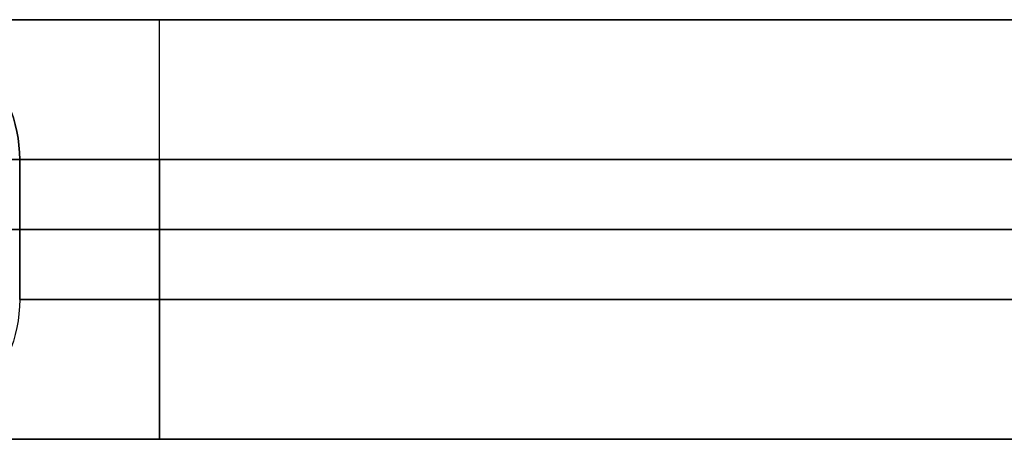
# Model space of a CAD drawing. Header units: millimetres. Extents: x -398 to 387, y -563 to 552.
# Tile 232 of 256: x -318 to -283, y 537 to 552. Entities that reach past the tile are written whole.
import ezdxf

# ---------------------------------------------------------------- set-up
doc = ezdxf.new("R2010")
doc.units = ezdxf.units.MM
doc.layers.add('Livello 01', color=7, linetype='Continuous')

msp = doc.modelspace()

# ---------------------------------------------------------------- linework, layer by layer
at = {"layer": 'Livello 01', "color": 254, "true_color": 0xcad1ee}
for p, q in [((382, 552, -169.5), (-393, 552, -169.5)), ((382, 552, 180.5), (-393, 552, 180.5)), ((-318, 547, 5.5), (-318, 542, 5.5)), ((-398, 544.5, -164.5), (387, 544.5, -164.5)), ((387, 544.5, 175.5), (-398, 544.5, 175.5)), ((-318, 544.5, -19.5), (-318, 544.5, 30.5)), ((-223, 544.5, -24.5), (-313, 544.5, -24.5)), ((-223, 544.5, 35.5), (-313, 544.5, 35.5))]:
    msp.add_line(p, q, dxfattribs=at)
at = {"layer": 'Livello 01', "color": 254, "true_color": 0xcad1ee, "extrusion": (0, -1, 0)}
for centre, radius, start, end in [((-313, 30.5, -552), 10, 90, 180), ((-313, -19.5, -552), 10, 180, 270), ((-313, 30.5, -547), 5, 90, 180), ((-313, -19.5, -547), 5, 180, 270), ((-313, 30.5, -544.5), 5, 90, 180), ((-313, -19.5, -544.5), 5, 180, 270), ((-313, 30.5, -537), 10, 90, 180), ((-313, -19.5, -537), 10, 180, 270)]:
    msp.add_arc(centre, radius, start, end, dxfattribs=at)
at = {"layer": 'Livello 01', "color": 254, "true_color": 0xcad1ee, "extrusion": (0, 0, -1)}
for centre, start, end in [((323, 547, -30.5), 90, 180), ((323, 547, -5.5), 90, 180), ((323, 542, -30.5), 180, 270), ((323, 542, -5.5), 180, 270)]:
    msp.add_arc(centre, 5, start, end, dxfattribs=at)
at = {"layer": 'Livello 01', "color": 254, "true_color": 0xcad1ee}
msp.add_arc((-323, 547, -19.5), 5, 0, 90, dxfattribs=at)
at = {"layer": 'Livello 01', "color": 254, "true_color": 0xcad1ee, "extrusion": (1, 0, 0)}
for centre, start, end in [((547, 40.5, -313), 270, 0), ((542, 40.5, -313), 180, 270), ((542, -29.5, -313), 90, 180)]:
    msp.add_arc(centre, 5, start, end, dxfattribs=at)
at = {"layer": 'Livello 01', "color": 254, "true_color": 0xcad1ee, "extrusion": (-1, 0, 0)}
msp.add_arc((-547, -29.5, 313), 5, 90, 180, dxfattribs=at)
at = {"layer": 'Livello 01', "color": 254, "true_color": 0xcad1ee, "extrusion": (0, 1, 0)}
for centre, start, end in [((313, 30.5, 542), 0, 90), ((313, -19.5, 542), 270, 0)]:
    msp.add_arc(centre, 5, start, end, dxfattribs=at)
at = {"layer": 'Livello 01', "color": 254, "true_color": 0xcad1ee}
for points in [[(-393, 552, -164.5), (382, 552, -164.5)], [(382, 552, -174.5), (-393, 552, -174.5)], [(-393, 552, 175.5), (382, 552, 175.5)], [(382, 552, -164.5), (-393, 552, -164.5)], [(382, 552, 175.5), (-393, 552, 175.5)], [(-393, 552, 185.5), (382, 552, 185.5)], [(-313, 552, -29.5), (-223, 552, -29.5)], [(-223, 552, 40.5), (-313, 552, 40.5)], [(382, 547, -179.5), (-393, 547, -179.5)], [(-393, 547, 190.5), (382, 547, 190.5)], [(-318, 547, 30.5), (-318, 547, -19.5)], [(-318, 542, 30.5), (-318, 547, 30.5)], [(-318, 547, -19.5), (-318, 542, -19.5)], [(-313, 547, -24.5), (-223, 547, -24.5)], [(-313, 542, -24.5), (-313, 547, -24.5)], [(-223, 547, 35.5), (-313, 547, 35.5)], [(-313, 547, 35.5), (-313, 542, 35.5)], [(-318, 542, -19.5), (-318, 542, 30.5)], [(-223, 542, -24.5), (-313, 542, -24.5)], [(-313, 542, 35.5), (-223, 542, 35.5)], [(387, 537, -164.5), (-398, 537, -164.5)], [(-398, 537, 175.5), (387, 537, 175.5)], [(-313, 537, -29.5), (-223, 537, -29.5)], [(-223, 537, 40.5), (-313, 537, 40.5)]]:
    msp.add_open_spline(points, degree=1, dxfattribs=at)

doc.saveas('drawing.dxf')
